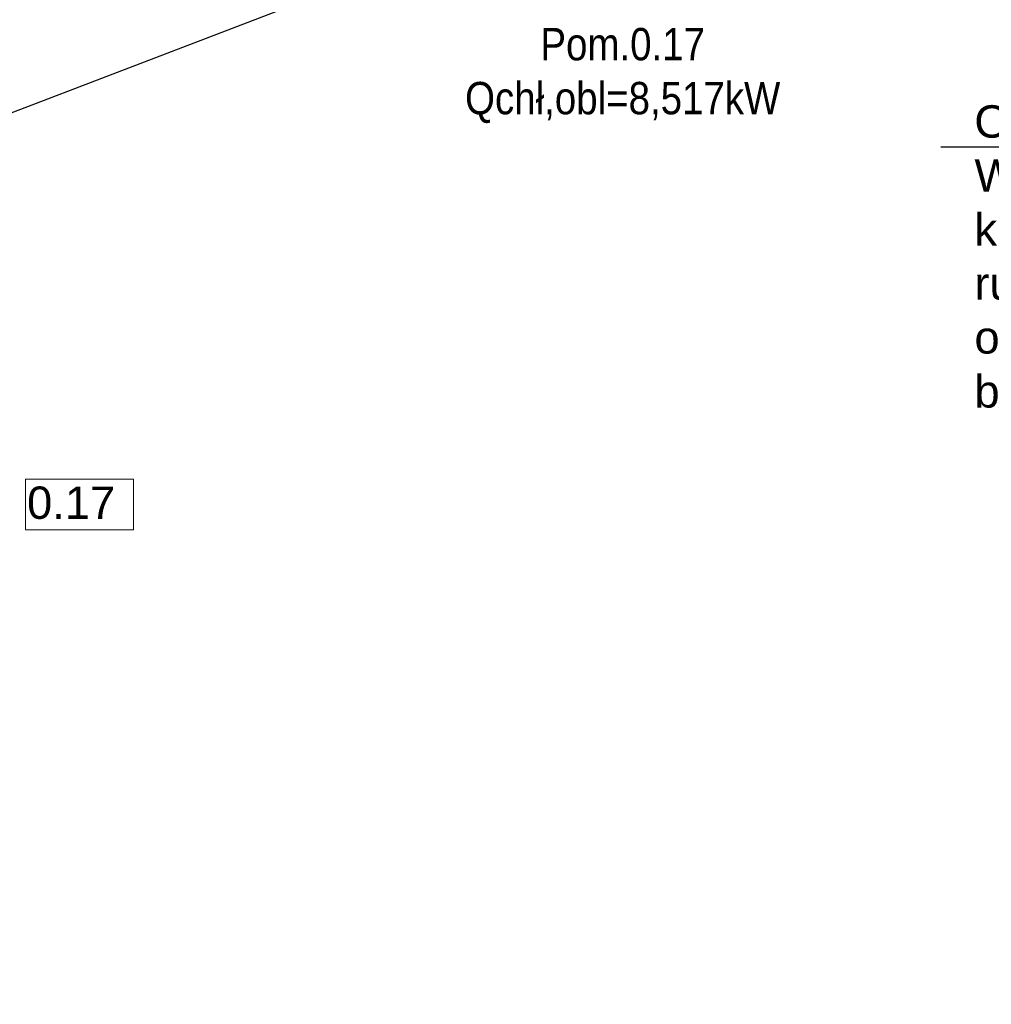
# Model space of a CAD drawing. Header units: millimetres. Extents: x 922208 to 1069538, y -182208 to -99877.
# Tile 156 of 256: x 984187 to 988687, y -165859 to -161298. Entities that reach past the tile are written whole.
import ezdxf
from ezdxf import colors
from ezdxf.entities.mleader import LeaderData, LeaderLine
from ezdxf.math import Vec2, Vec3

# ---------------------------------------------------------------- set-up
doc = ezdxf.new("R2010")
doc.units = ezdxf.units.MM
doc.header["$MEASUREMENT"] = 0
doc.linetypes.add('HIDDEN', pattern=[20, 10, -10])
for name, color, linetype, lineweight in [('IS_KLIM Opis_Qchł', 7, 'Continuous', 9), ('IS_KLIM Opis_Średnice', 7, 'Continuous', 9), ('IS_POWRÓT', 5, 'HIDDEN', 30), ('Nowe_210-A Pomieszczenia_Nr_pióra__41', 7, 'Continuous', 15)]:
    doc.layers.add(name, color=color, linetype=linetype, lineweight=lineweight)
doc.styles.add('FDBES', font='simplex.shx')
doc.styles.add('STYL_AUTOMATYCZNY_1', font='arial.ttf')

# ---------------------------------------------------------------- blocks, each defined once
blk = doc.blocks.new('parter01')
at = {"layer": 'Nowe_210-A Pomieszczenia_Nr_pióra__41', "color": 7, "linetype": 'Continuous', "lineweight": 0}
for p, q in [((984212.98161, -103740.89793), (984713.36161, -103740.89793)), ((984212.98161, -103976.61243), (984212.98161, -103740.89793)), ((984713.36161, -103740.89793), (984713.36161, -103976.61243)), ((984713.36161, -103976.61243), (984212.98161, -103976.61243))]:
    blk.add_line(p, q, dxfattribs=at)
at = {"layer": 'Nowe_210-A Pomieszczenia_Nr_pióra__41', "color": 7, "linetype": 'Continuous', "lineweight": 0, "insert": (984463.17161, -103775.18365), "char_height": 150, "attachment_point": 2, "style": 'STYL_AUTOMATYCZNY_1'}
blk.add_mtext('\\A1;{\\pqc;\\pt0,25;\\fArial|b0|i0|c238|p0;\\W1.000000;0.17\\fArial|b0|i0|c238|p0;\\W1.000000;\\A1{\\H.66x;\\S^  ;}\\fArial|b0|i0|c238|p0;\\W1.000000;\\fArial|b0|i0|c238|p0;\\W1.000000;\\A1{\\H.66x;\\S^  ;}}', dxfattribs=at)

msp = doc.modelspace()

# ---------------------------------------------------------------- block references
at = {"layer": 'IS_POWRÓT', "color": 27, "linetype": 'ByBlock', "lineweight": 30}
msp.add_blockref('parter01', (0, -59685.2), dxfattribs=at)

# ---------------------------------------------------------------- next in the draw order: texts
at = {"layer": 'IS_KLIM Opis_Qchł', "ltscale": 0.01, "insert": (986979.4, -161777.3), "char_height": 150, "width": 1562.129, "attachment_point": 8, "style": 'FDBES', "bg_fill": 3, "box_fill_scale": 1.5, "bg_fill_color": 257, "bg_fill_transparency": 0}
msp.add_mtext('{\\fArial|b0|i0|c238|p34;\\W0.85;\\C222;\\c10748123;Pom.0.17\\PQchł,obl=8,517kW}', dxfattribs=at)

# ---------------------------------------------------------------- next in the draw order: leaders
at = {"layer": 'IS_KLIM Opis_Średnice', "ltscale": 30}
ml = msp.add_multileader_mtext('Standard', dxfattribs=at)
ml.set_content('{\\fArial|b0|i0|c238|p0;\\C7;Odprowadzenie skroplin (przewód tłoczny) od klimatyzatora zastosować pompkę skroplin. W związku z brakiiem w pobliżu istenijącego pionu kanalizacyji sanitarnej skropliny z klimatyzacji zaleca się odprowadzić na zewnątrz budynku. W tym celu należy zamontować rurę odpływową, która skieruje wodę do rynny lub specjalnego zbiornika. Należy pamiętać o regularnym opróżnianiu zbiornika, aby zapobiec jego przepełnieniu. Ustalić bezpośrednio z Inwestrem podczas  robót budowlanych.  }', color=256)
ml.set_leader_properties()
ml.build(insert=Vec2(0, 0))
ml.multileader.update_dxf_attribs({"text_left_attachment_type": 6, "text_right_attachment_type": 6, "dogleg_length": 0.36})
ctx = ml.context
ctx.base_point, ctx.char_height, ctx.plane_origin, ctx.plane_y_axis = Vec3(988606.5, -161888.4), 150, Vec3(1015774.7, -155091.8), Vec3(0, -1)
ctx.left_attachment, ctx.right_attachment = 6, 6
notes = []
notes.append((ctx, [(0, (1, 1, 0), (996910, -161888.4), (-1, 0), 0.36, [(1, [(998265.2, -161843.3), (997915.2, -165859.2)], 256, [])])]))
ctx.mtext.insert, ctx.mtext.width, ctx.mtext.flow_direction = Vec3(988608.5, -161694.3), 8371.204, 5
ctx.mtext.has_bg_fill, ctx.mtext.bg_color, ctx.mtext.bg_scale_factor, ctx.mtext.bg_transparency, ctx.mtext.use_window_bg_color = 1, -939524096, 1.5, 0, 1
for ctx, leaders in notes:
    for number, flags, end, landing, length, lines in leaders:
        leader = LeaderData()
        leader.index, (leader.has_last_leader_line, leader.has_dogleg_vector, leader.attachment_direction) = number, flags
        leader.last_leader_point, leader.dogleg_vector, leader.dogleg_length = Vec3(end), Vec3(landing), length
        for number, points, colour, breaks in lines:
            line = LeaderLine()
            line.index, line.vertices, line.color, line.breaks = number, Vec3.list(points), colors.encode_raw_color(colour), breaks
            leader.lines.append(line)
        ctx.leaders.append(leader)

# ---------------------------------------------------------------- next in the draw order: leaders
ml = msp.add_multileader_mtext('Standard', dxfattribs=at)
ml.set_content('{\\fArial|b0|i0|c238|p0;\\C7;Odprowadzenie skroplin (przewód tłoczny) od klimatyzatora zastosować pompkę skroplin. W związku z brakiiem w pobliżu istenijącego pionu kanalizacyji sanitarnej skropliny z klimatyzacji zaleca się odprowadzić na zewnątrz budynku. W tym celu należy zamontować rurę odpływową, która skieruje wodę do rynny lub specjalnego zbiornika. Należy pamiętać o regularnym opróżnianiu zbiornika, aby zapobiec jego przepełnieniu. Ustalić bezpośrednio z Inwestrem podczas  robót budowlanych.  }', color=256)
ml.set_leader_properties()
ml.build(insert=Vec2(0, 0))
ml.multileader.update_dxf_attribs({"text_left_attachment_type": 6, "text_right_attachment_type": 6, "dogleg_length": 0.36})
ctx = ml.context
ctx.base_point, ctx.char_height, ctx.plane_origin, ctx.plane_y_axis = Vec3(974324.6, -162309.3), 150, Vec3(1001492.7, -152860.8), Vec3(0, -1)
ctx.left_attachment, ctx.right_attachment = 6, 6
notes = []
notes.append((ctx, [(0, (1, 1, 0), (982628, -162309.3), (-1, 0), 0.36, [(1, [(982965.1, -161006.5), (986115.7, -160976.5)], 256, [])])]))
ctx.mtext.insert, ctx.mtext.width, ctx.mtext.flow_direction = Vec3(974326.6, -162115.2), 8371.204, 5
ctx.mtext.has_bg_fill, ctx.mtext.bg_color, ctx.mtext.bg_scale_factor, ctx.mtext.bg_transparency, ctx.mtext.use_window_bg_color = 1, -939524096, 1.5, 0, 1
for ctx, leaders in notes:
    for number, flags, end, landing, length, lines in leaders:
        leader = LeaderData()
        leader.index, (leader.has_last_leader_line, leader.has_dogleg_vector, leader.attachment_direction) = number, flags
        leader.last_leader_point, leader.dogleg_vector, leader.dogleg_length = Vec3(end), Vec3(landing), length
        for number, points, colour, breaks in lines:
            line = LeaderLine()
            line.index, line.vertices, line.color, line.breaks = number, Vec3.list(points), colors.encode_raw_color(colour), breaks
            leader.lines.append(line)
        ctx.leaders.append(leader)

doc.saveas('drawing.dxf')
